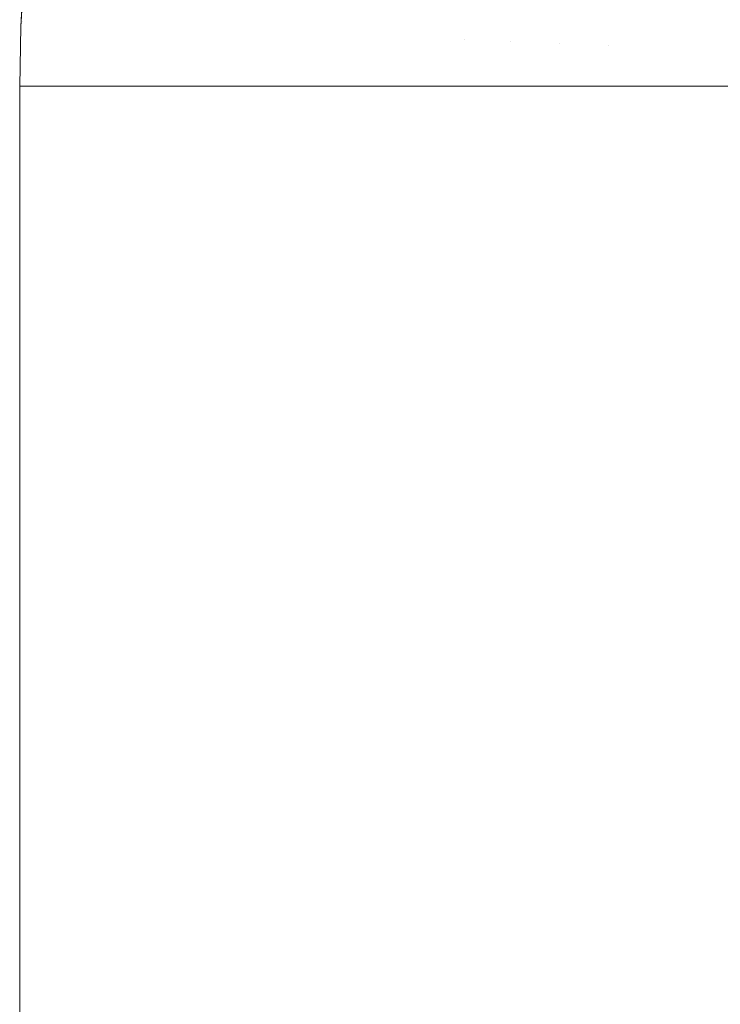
# Model space of a CAD drawing. Header units: centimetres. Extents: x -26 to 27.3, y -25.3 to -23.5.
# Tile 29 of 221: x -26.0175 to -25.9714, y -23.6202 to -23.5555. Entities that reach past the tile are written whole.
import ezdxf

# ---------------------------------------------------------------- set-up
doc = ezdxf.new("R2010")
doc.units = ezdxf.units.CM
doc.header["$LTSCALE"] = 2.54
doc.layers.add('Lucido design-1', color=7, linetype='Continuous')

# ---------------------------------------------------------------- blocks, each defined once
blk = doc.blocks.new('Gruppo-4-1')
at = {"color": 7, "linetype": 'Continuous', "lineweight": 9}
for points, invisible_edges in [([(-26.017027, -23.551415, 1049.717695), (-26.017297, -23.555648, 1049.717695), (-26.017392, -23.555644, 1049.722055), (-26.017138, -23.551669, 1049.722055)], 11), ([(-26.017387, -23.555526, 1050.322055), (-26.017134, -23.551669, 1050.322055), (-26.017138, -23.551669, 1049.722055), (-26.017392, -23.555644, 1049.722055)], 10), ([(-26.017134, -23.551669, 1050.322055), (-26.017387, -23.555526, 1050.322055), (-26.01734, -23.555528, 1050.32513), (-26.017054, -23.551177, 1050.32513)], 14), ([(-26.017126, -23.555537, 1050.329276), (-26.016842, -23.551195, 1050.329276), (-26.017054, -23.551177, 1050.32513), (-26.01734, -23.555528, 1050.32513)], 15), ([(-26.017297, -23.555648, 1049.717695), (-26.017027, -23.551415, 1049.717695), (-26.016762, -23.551438, 1049.713563), (-26.017031, -23.555659, 1049.713563)], 15), ([(-26.01674, -23.555554, 1050.333412), (-26.016457, -23.551229, 1050.333412), (-26.016842, -23.551195, 1050.329276), (-26.017126, -23.555537, 1050.329276)], 15), ([(-26.017031, -23.555659, 1049.713563), (-26.016762, -23.551438, 1049.713563), (-26.016327, -23.551475, 1049.709449), (-26.016595, -23.555678, 1049.709449)], 15), ([(-26.016183, -23.555579, 1050.337533), (-26.015901, -23.551277, 1050.337533), (-26.016457, -23.551229, 1050.333412), (-26.01674, -23.555554, 1050.333412)], 15), ([(-26.016595, -23.555678, 1049.709449), (-26.016327, -23.551475, 1049.709449), (-26.015723, -23.551526, 1049.705359), (-26.01599, -23.555703, 1049.705359)], 15), ([(-26.015454, -23.55561, 1050.34163), (-26.015174, -23.551341, 1050.34163), (-26.015901, -23.551277, 1050.337533), (-26.016183, -23.555579, 1050.337533)], 15), ([(-26.01599, -23.555703, 1049.705359), (-26.015723, -23.551526, 1049.705359), (-26.014952, -23.551592, 1049.701302), (-26.015217, -23.555736, 1049.701302)], 15), ([(-26.014555, -23.55565, 1050.345697), (-26.014277, -23.551419, 1050.345697), (-26.015174, -23.551341, 1050.34163), (-26.015454, -23.55561, 1050.34163)], 15), ([(-26.015217, -23.555736, 1049.701302), (-26.014952, -23.551592, 1049.701302), (-26.014016, -23.551672, 1049.697284), (-26.014278, -23.555776, 1049.697284)], 15), ([(-26.013486, -23.555696, 1050.349727), (-26.013212, -23.551513, 1050.349727), (-26.014277, -23.551419, 1050.345697), (-26.014555, -23.55565, 1050.345697)], 15), ([(-26.014278, -23.555776, 1049.697284), (-26.014016, -23.551672, 1049.697284), (-26.012917, -23.551765, 1049.693311), (-26.013175, -23.555823, 1049.693311)], 15), ([(-26.012249, -23.55575, 1050.353712), (-26.011978, -23.551621, 1050.353712), (-26.013212, -23.551513, 1050.349727), (-26.013486, -23.555696, 1050.349727)], 15), ([(-26.010845, -23.555812, 1050.357645), (-26.010579, -23.551743, 1050.357645), (-26.011978, -23.551621, 1050.353712), (-26.012249, -23.55575, 1050.353712)], 15), ([(-26.013175, -23.555823, 1049.693311), (-26.012917, -23.551765, 1049.693311), (-26.011656, -23.551873, 1049.68939), (-26.011911, -23.555877, 1049.68939)], 15), ([(-26.011911, -23.555877, 1049.68939), (-26.011656, -23.551873, 1049.68939), (-26.010237, -23.551993, 1049.685528), (-26.010488, -23.555937, 1049.685528)], 15), ([(-26.009278, -23.55588, 1050.36152), (-26.009016, -23.55188, 1050.36152), (-26.010579, -23.551743, 1050.357645), (-26.010845, -23.555812, 1050.357645)], 15), ([(-26.010488, -23.555937, 1049.685528), (-26.010237, -23.551993, 1049.685528), (-26.008662, -23.552127, 1049.681732), (-26.008909, -23.556004, 1049.681732)], 15), ([(-26.007548, -23.555956, 1050.36533), (-26.007291, -23.552031, 1050.36533), (-26.009016, -23.55188, 1050.36152), (-26.009278, -23.55588, 1050.36152)], 15), ([(-26.008909, -23.556004, 1049.681732), (-26.008662, -23.552127, 1049.681732), (-26.006934, -23.552274, 1049.678006), (-26.007177, -23.556078, 1049.678006)], 15), ([(-26.005659, -23.556038, 1050.369067), (-26.005407, -23.552196, 1050.369067), (-26.007291, -23.552031, 1050.36533), (-26.007548, -23.555956, 1050.36533)], 15), ([(-26.007177, -23.556078, 1049.678006), (-26.006934, -23.552274, 1049.678006), (-26.005058, -23.552434, 1049.674359), (-26.005295, -23.556158, 1049.674359)], 15), ([(-26.003612, -23.556127, 1050.372725), (-26.003366, -23.552374, 1050.372725), (-26.005407, -23.552196, 1050.369067), (-26.005659, -23.556038, 1050.369067)], 15), ([(-26.005295, -23.556158, 1049.674359), (-26.005058, -23.552434, 1049.674359), (-26.003035, -23.552606, 1049.670794), (-26.003267, -23.556244, 1049.670794)], 15), ([(-26.001413, -23.556223, 1050.376297), (-26.001173, -23.552566, 1050.376297), (-26.003366, -23.552374, 1050.372725), (-26.003612, -23.556127, 1050.372725)], 15), ([(-26.003267, -23.556244, 1049.670794), (-26.003035, -23.552606, 1049.670794), (-26.00087, -23.552791, 1049.667319), (-26.001096, -23.556336, 1049.667319)], 15), ([(-25.999063, -23.556326, 1050.379777), (-25.99883, -23.552771, 1050.379777), (-26.001173, -23.552566, 1050.376297), (-26.001413, -23.556223, 1050.376297)], 15), ([(-26.001096, -23.556336, 1049.667319), (-26.00087, -23.552791, 1049.667319), (-25.998568, -23.552987, 1049.663939), (-25.998788, -23.556434, 1049.663939)], 15), ([(-25.996567, -23.556435, 1050.383159), (-25.996341, -23.552989, 1050.383159), (-25.99883, -23.552771, 1050.379777), (-25.999063, -23.556326, 1050.379777)], 15), ([(-25.998788, -23.556434, 1049.663939), (-25.998568, -23.552987, 1049.663939), (-25.996132, -23.553194, 1049.66066), (-25.996345, -23.556538, 1049.66066)], 15), ([(-25.993928, -23.55655, 1050.386436), (-25.99371, -23.553219, 1050.386436), (-25.996341, -23.552989, 1050.383159), (-25.996567, -23.556435, 1050.383159)], 15), ([(-25.996345, -23.556538, 1049.66066), (-25.996132, -23.553194, 1049.66066), (-25.993566, -23.553412, 1049.657486), (-25.993773, -23.556647, 1049.657486)], 15), ([(-25.991151, -23.556672, 1050.389602), (-25.99094, -23.553461, 1050.389602), (-25.99371, -23.553219, 1050.386436), (-25.993928, -23.55655, 1050.386436)], 15), ([(-25.993773, -23.556647, 1049.657486), (-25.993566, -23.553412, 1049.657486), (-25.990877, -23.553641, 1049.654422), (-25.991076, -23.556762, 1049.654422)], 15), ([(-25.98824, -23.556799, 1050.392652), (-25.988037, -23.553715, 1050.392652), (-25.99094, -23.553461, 1050.389602), (-25.991151, -23.556672, 1050.389602)], 15), ([(-25.991076, -23.556762, 1049.654422), (-25.990877, -23.553641, 1049.654422), (-25.988067, -23.55388, 1049.651474), (-25.988258, -23.556881, 1049.651474)], 15), ([(-25.988258, -23.556881, 1049.651474), (-25.988067, -23.55388, 1049.651474), (-25.985143, -23.554129, 1049.648646), (-25.985326, -23.557006, 1049.648646)], 15), ([(-25.985199, -23.556931, 1050.395578), (-25.985006, -23.55398, 1050.395578), (-25.988037, -23.553715, 1050.392652), (-25.98824, -23.556799, 1050.392652)], 15), ([(-25.985326, -23.557006, 1049.648646), (-25.985143, -23.554129, 1049.648646), (-25.982109, -23.554387, 1049.645943), (-25.982284, -23.557135, 1049.645943)], 15), ([(-25.982035, -23.55707, 1050.398377), (-25.981851, -23.554256, 1050.398377), (-25.985006, -23.55398, 1050.395578), (-25.985199, -23.556931, 1050.395578)], 15), ([(-25.978769, -23.557212, 1050.401029), (-25.978594, -23.554541, 1050.401029), (-25.981851, -23.554256, 1050.398377), (-25.982035, -23.55707, 1050.398377)], 15), ([(-25.982284, -23.557135, 1049.645943), (-25.982109, -23.554387, 1049.645943), (-25.978972, -23.554654, 1049.643368), (-25.979138, -23.557269, 1049.643368)], 15), ([(-25.979138, -23.557269, 1049.643368), (-25.978972, -23.554654, 1049.643368), (-25.975687, -23.554934, 1049.640891), (-25.975845, -23.557409, 1049.640891)], 15), ([(-25.976976, -23.55729, 1050.402391), (-25.976806, -23.554698, 1050.402391), (-25.978594, -23.554541, 1050.401029), (-25.978769, -23.557212, 1050.401029)], 15), ([(-25.973521, -23.557441, 1050.404842), (-25.973361, -23.554999, 1050.404842), (-25.976806, -23.554698, 1050.402391), (-25.976976, -23.55729, 1050.402391)], 15), ([(-26.017397, -23.555972, 1050.322055), (-26.017482, -23.559888, 1050.322055), (-26.017435, -23.559888, 1050.32513), (-26.01734, -23.555528, 1050.32513)], 12), ([(-26.01734, -23.555528, 1050.32513), (-26.017435, -23.559888, 1050.32513), (-26.017369, -23.559888, 1050.326414)], 9), ([(-26.017392, -23.555644, 1049.722055), (-26.017399, -23.555972, 1049.722055), (-26.017397, -23.555972, 1050.322055), (-26.017387, -23.555526, 1050.322055)], 10), ([(-26.01734, -23.555528, 1050.32513), (-26.017387, -23.555526, 1050.322055), (-26.017397, -23.555972, 1050.322055)], 9), ([(-26.017369, -23.559888, 1050.326414), (-26.017221, -23.559888, 1050.329276), (-26.017126, -23.555537, 1050.329276), (-26.01734, -23.555528, 1050.32513)], 14), ([(-26.017126, -23.555537, 1050.329276), (-26.017221, -23.559888, 1050.329276), (-26.017103, -23.559888, 1050.330546)], 9), ([(-26.017103, -23.559888, 1050.330546), (-26.016835, -23.559888, 1050.333412), (-26.01674, -23.555554, 1050.333412), (-26.017126, -23.555537, 1050.329276)], 14), ([(-26.01674, -23.555554, 1050.333412), (-26.016835, -23.559888, 1050.333412), (-26.016666, -23.559888, 1050.33466)], 9), ([(-26.016666, -23.559888, 1050.33466), (-26.016277, -23.559888, 1050.337533), (-26.016183, -23.555579, 1050.337533), (-26.01674, -23.555554, 1050.333412)], 14), ([(-25.975845, -23.557409, 1049.640891), (-25.975687, -23.554934, 1049.640891), (-25.972357, -23.555217, 1049.638588), (-25.972506, -23.557551, 1049.638588)], 15), ([(-25.969961, -23.557597, 1050.407148), (-25.969811, -23.55531, 1050.407148), (-25.973361, -23.554999, 1050.404842), (-25.973521, -23.557441, 1050.404842)], 15), ([(-25.972506, -23.557551, 1049.638588), (-25.972357, -23.555217, 1049.638588), (-25.968941, -23.555508, 1049.636423), (-25.96908, -23.557696, 1049.636423)], 15), ([(-26.017297, -23.555648, 1049.717695), (-26.017387, -23.559888, 1049.717695), (-26.017482, -23.559888, 1049.722055), (-26.017399, -23.555972, 1049.722055)], 9), ([(-26.017482, -23.559888, 1049.722055), (-26.017482, -23.559888, 1050.322055), (-26.017397, -23.555972, 1050.322055), (-26.017399, -23.555972, 1049.722055)], 4), ([(-26.017399, -23.555972, 1049.722055), (-26.017392, -23.555644, 1049.722055), (-26.017297, -23.555648, 1049.717695)], 10), ([(-26.017387, -23.559888, 1049.717695), (-26.017297, -23.555648, 1049.717695), (-26.017031, -23.555659, 1049.713563), (-26.017121, -23.559888, 1049.713563)], 7), ([(-26.017121, -23.559888, 1049.713563), (-26.017031, -23.555659, 1049.713563), (-26.016595, -23.555678, 1049.709449), (-26.016684, -23.559888, 1049.709449)], 7), ([(-26.016684, -23.559888, 1049.709449), (-26.016595, -23.555678, 1049.709449), (-26.01599, -23.555703, 1049.705359), (-26.016078, -23.559888, 1049.705359)], 7), ([(-26.016183, -23.555579, 1050.337533), (-26.016277, -23.559888, 1050.337533), (-26.016061, -23.559888, 1050.338748)], 9), ([(-26.016061, -23.559888, 1050.338748), (-26.015547, -23.559888, 1050.34163), (-26.015454, -23.55561, 1050.34163), (-26.016183, -23.555579, 1050.337533)], 14), ([(-26.016078, -23.559888, 1049.705359), (-26.01599, -23.555703, 1049.705359), (-26.015217, -23.555736, 1049.701302), (-26.015305, -23.559888, 1049.701302)], 7), ([(-26.015454, -23.55561, 1050.34163), (-26.015547, -23.559888, 1050.34163), (-26.015287, -23.559888, 1050.342805)], 9), ([(-26.015287, -23.559888, 1050.342805), (-26.014647, -23.559888, 1050.345697), (-26.014555, -23.55565, 1050.345697), (-26.015454, -23.55561, 1050.34163)], 14), ([(-26.015305, -23.559888, 1049.701302), (-26.015217, -23.555736, 1049.701302), (-26.014278, -23.555776, 1049.697284), (-26.014365, -23.559888, 1049.697284)], 7), ([(-26.014555, -23.55565, 1050.345697), (-26.014647, -23.559888, 1050.345697), (-26.014348, -23.559888, 1050.346822)], 9), ([(-26.014348, -23.559888, 1050.346822), (-26.013577, -23.559888, 1050.349727), (-26.013486, -23.555696, 1050.349727), (-26.014555, -23.55565, 1050.345697)], 14), ([(-26.014365, -23.559888, 1049.697284), (-26.014278, -23.555776, 1049.697284), (-26.013175, -23.555823, 1049.693311), (-26.013262, -23.559888, 1049.693311)], 7), ([(-26.013486, -23.555696, 1050.349727), (-26.013577, -23.559888, 1050.349727), (-26.013245, -23.559888, 1050.350795)], 9), ([(-26.013245, -23.559888, 1050.350795), (-26.012339, -23.559888, 1050.353712), (-26.012249, -23.55575, 1050.353712), (-26.013486, -23.555696, 1050.349727)], 14), ([(-26.013262, -23.559888, 1049.693311), (-26.013175, -23.555823, 1049.693311), (-26.011911, -23.555877, 1049.68939), (-26.011997, -23.559888, 1049.68939)], 7), ([(-26.012249, -23.55575, 1050.353712), (-26.012339, -23.559888, 1050.353712), (-26.011981, -23.559888, 1050.354715)], 9), ([(-26.011981, -23.559888, 1050.354715), (-26.010934, -23.559888, 1050.357645), (-26.010845, -23.555812, 1050.357645), (-26.012249, -23.55575, 1050.353712)], 14), ([(-26.011997, -23.559888, 1049.68939), (-26.011911, -23.555877, 1049.68939), (-26.010488, -23.555937, 1049.685528), (-26.010572, -23.559888, 1049.685528)], 7), ([(-26.010845, -23.555812, 1050.357645), (-26.010934, -23.559888, 1050.357645), (-26.010557, -23.559888, 1050.358576)], 9), ([(-26.010557, -23.559888, 1050.358576), (-26.009365, -23.559888, 1050.36152), (-26.009278, -23.55588, 1050.36152), (-26.010845, -23.555812, 1050.357645)], 14), ([(-26.010572, -23.559888, 1049.685528), (-26.010488, -23.555937, 1049.685528), (-26.008909, -23.556004, 1049.681732), (-26.008992, -23.559888, 1049.681732)], 7), ([(-26.009278, -23.55588, 1050.36152), (-26.009365, -23.559888, 1050.36152), (-26.008978, -23.559888, 1050.362373)], 9), ([(-26.008978, -23.559888, 1050.362373), (-26.007634, -23.559888, 1050.36533), (-26.007548, -23.555956, 1050.36533), (-26.009278, -23.55588, 1050.36152)], 14), ([(-26.008992, -23.559888, 1049.681732), (-26.008909, -23.556004, 1049.681732), (-26.007177, -23.556078, 1049.678006), (-26.007258, -23.559888, 1049.678006)], 7), ([(-26.007548, -23.555956, 1050.36533), (-26.007634, -23.559888, 1050.36533), (-26.007245, -23.559888, 1050.366098)], 9), ([(-26.007245, -23.559888, 1050.366098), (-26.005743, -23.559888, 1050.369067), (-26.005659, -23.556038, 1050.369067), (-26.007548, -23.555956, 1050.36533)], 14), ([(-26.007258, -23.559888, 1049.678006), (-26.007177, -23.556078, 1049.678006), (-26.005295, -23.556158, 1049.674359), (-26.005374, -23.559888, 1049.674359)], 7), ([(-26.005659, -23.556038, 1050.369067), (-26.005743, -23.559888, 1050.369067), (-26.005363, -23.559888, 1050.369746)], 9), ([(-26.005363, -23.559888, 1050.369746), (-26.003695, -23.559888, 1050.372725), (-26.003612, -23.556127, 1050.372725), (-26.005659, -23.556038, 1050.369067)], 14), ([(-26.005374, -23.559888, 1049.674359), (-26.005295, -23.556158, 1049.674359), (-26.003267, -23.556244, 1049.670794), (-26.003344, -23.559888, 1049.670794)], 7), ([(-26.003612, -23.556127, 1050.372725), (-26.003695, -23.559888, 1050.372725), (-26.003334, -23.559888, 1050.37331)], 9), ([(-26.003334, -23.559888, 1050.37331), (-26.001493, -23.559888, 1050.376297), (-26.001413, -23.556223, 1050.376297), (-26.003612, -23.556127, 1050.372725)], 14), ([(-26.001413, -23.556223, 1050.376297), (-26.001493, -23.559888, 1050.376297), (-26.001163, -23.559888, 1050.376785)], 9), ([(-26.001163, -23.559888, 1050.376785), (-25.999141, -23.559888, 1050.379777), (-25.999063, -23.556326, 1050.379777), (-26.001413, -23.556223, 1050.376297)], 14), ([(-26.003344, -23.559888, 1049.670794), (-26.003267, -23.556244, 1049.670794), (-26.001096, -23.556336, 1049.667319), (-26.001172, -23.559888, 1049.667319)], 7), ([(-26.001172, -23.559888, 1049.667319), (-26.001096, -23.556336, 1049.667319), (-25.998788, -23.556434, 1049.663939), (-25.998861, -23.559888, 1049.663939)], 7), ([(-25.999063, -23.556326, 1050.379777), (-25.999141, -23.559888, 1050.379777), (-25.998854, -23.559888, 1050.380166)], 9), ([(-25.998854, -23.559888, 1050.380166), (-25.996642, -23.559888, 1050.383159), (-25.996567, -23.556435, 1050.383159), (-25.999063, -23.556326, 1050.379777)], 14), ([(-25.998861, -23.559888, 1049.663939), (-25.998788, -23.556434, 1049.663939), (-25.996345, -23.556538, 1049.66066), (-25.996416, -23.559888, 1049.66066)], 7), ([(-25.996567, -23.556435, 1050.383159), (-25.996642, -23.559888, 1050.383159), (-25.996411, -23.559888, 1050.383446)], 9), ([(-25.996411, -23.559888, 1050.383446), (-25.994001, -23.559888, 1050.386436), (-25.993928, -23.55655, 1050.386436), (-25.996567, -23.556435, 1050.383159)], 14), ([(-25.996416, -23.559888, 1049.66066), (-25.996345, -23.556538, 1049.66066), (-25.993773, -23.556647, 1049.657486), (-25.993841, -23.559888, 1049.657486)], 7), ([(-25.993928, -23.55655, 1050.386436), (-25.994001, -23.559888, 1050.386436), (-25.993838, -23.559888, 1050.386622)], 9), ([(-25.993838, -23.559888, 1050.386622), (-25.991221, -23.559888, 1050.389602), (-25.991151, -23.556672, 1050.389602), (-25.993928, -23.55655, 1050.386436)], 14), ([(-25.993841, -23.559888, 1049.657486), (-25.993773, -23.556647, 1049.657486), (-25.991076, -23.556762, 1049.654422), (-25.991142, -23.559888, 1049.654422)], 7), ([(-25.991151, -23.556672, 1050.389602), (-25.991221, -23.559888, 1050.389602), (-25.99114, -23.559888, 1050.389687)], 9), ([(-25.98824, -23.556799, 1050.392652), (-25.991151, -23.556672, 1050.389602), (-25.99114, -23.559888, 1050.389687), (-25.988322, -23.559888, 1050.392636)], 11), ([(-25.991142, -23.559888, 1049.654422), (-25.991076, -23.556762, 1049.654422), (-25.988258, -23.556881, 1049.651474), (-25.988322, -23.559888, 1049.651474)], 7), ([(-25.988322, -23.559888, 1050.392636), (-25.988307, -23.559888, 1050.392652), (-25.98824, -23.556799, 1050.392652)], 10), ([(-25.985199, -23.556931, 1050.395578), (-25.98824, -23.556799, 1050.392652), (-25.988307, -23.559888, 1050.392652), (-25.985385, -23.559888, 1050.395462)], 11), ([(-25.988322, -23.559888, 1049.651474), (-25.988258, -23.556881, 1049.651474), (-25.985326, -23.557006, 1049.648646), (-25.985387, -23.559888, 1049.648646)], 7), ([(-25.985387, -23.559888, 1049.648646), (-25.985326, -23.557006, 1049.648646), (-25.982284, -23.557135, 1049.645943), (-25.982343, -23.559888, 1049.645943)], 7), ([(-25.985385, -23.559888, 1050.395462), (-25.985264, -23.559888, 1050.395578), (-25.985199, -23.556931, 1050.395578)], 10), ([(-25.982035, -23.55707, 1050.398377), (-25.985199, -23.556931, 1050.395578), (-25.985264, -23.559888, 1050.395578), (-25.982339, -23.559888, 1050.398163)], 11), ([(-25.982343, -23.559888, 1049.645943), (-25.982284, -23.557135, 1049.645943), (-25.979138, -23.557269, 1049.643368), (-25.979194, -23.559888, 1049.643368)], 7), ([(-25.982339, -23.559888, 1050.398163), (-25.982096, -23.559888, 1050.398377), (-25.982035, -23.55707, 1050.398377)], 10), ([(-25.978769, -23.557212, 1050.401029), (-25.982035, -23.55707, 1050.398377), (-25.982096, -23.559888, 1050.398377), (-25.979189, -23.559888, 1050.400735)], 11), ([(-25.979194, -23.559888, 1049.643368), (-25.979138, -23.557269, 1049.643368), (-25.975845, -23.557409, 1049.640891), (-25.975898, -23.559888, 1049.640891)], 7), ([(-25.979189, -23.559888, 1050.400735), (-25.978827, -23.559888, 1050.401029), (-25.978769, -23.557212, 1050.401029)], 10), ([(-25.977032, -23.559888, 1050.402391), (-25.976976, -23.55729, 1050.402391), (-25.978769, -23.557212, 1050.401029), (-25.978827, -23.559888, 1050.401029)], 7), ([(-25.976976, -23.55729, 1050.402391), (-25.977032, -23.559888, 1050.402391), (-25.975886, -23.559888, 1050.403203)], 9), ([(-25.975886, -23.559888, 1050.403203), (-25.973574, -23.559888, 1050.404842), (-25.973521, -23.557441, 1050.404842), (-25.976976, -23.55729, 1050.402391)], 14), ([(-25.975898, -23.559888, 1049.640891), (-25.975845, -23.557409, 1049.640891), (-25.972506, -23.557551, 1049.638588), (-25.972556, -23.559888, 1049.638588)], 7), ([(-25.973521, -23.557441, 1050.404842), (-25.973574, -23.559888, 1050.404842), (-25.972546, -23.559888, 1050.405508)], 9), ([(-25.972546, -23.559888, 1050.405508), (-25.970011, -23.559888, 1050.407148), (-25.969961, -23.557597, 1050.407148), (-25.973521, -23.557441, 1050.404842)], 14), ([(-25.972556, -23.559888, 1049.638588), (-25.972506, -23.557551, 1049.638588), (-25.96908, -23.557696, 1049.636423), (-25.969127, -23.559888, 1049.636423)], 7), ([(-26.017435, -23.559888, 1050.32513), (-26.017482, -23.559888, 1050.322055), (-26.017482, -25.159888, 1050.322055), (-26.017435, -25.159888, 1050.32513)], 8), ([(-26.017482, -25.159888, 1049.722055), (-26.017482, -23.559888, 1049.722055), (-26.017387, -23.559888, 1049.717695), (-26.017387, -25.159888, 1049.717695)], 4), ([(-26.017435, -25.159888, 1050.32513), (-26.017369, -25.159888, 1050.326414), (-26.017369, -23.559888, 1050.326414), (-26.017435, -23.559888, 1050.32513)], 10), ([(-26.017387, -25.159888, 1049.717695), (-26.017387, -23.559888, 1049.717695), (-26.017121, -23.559888, 1049.713563), (-26.017121, -25.159888, 1049.713563)], 5), ([(-26.017221, -23.559888, 1050.329276), (-26.017369, -23.559888, 1050.326414), (-26.017369, -25.159888, 1050.326414), (-26.017221, -25.159888, 1050.329276)], 10), ([(-26.017221, -25.159888, 1050.329276), (-26.017103, -25.159888, 1050.330546), (-26.017103, -23.559888, 1050.330546), (-26.017221, -23.559888, 1050.329276)], 10), ([(-26.017121, -25.159888, 1049.713563), (-26.017121, -23.559888, 1049.713563), (-26.016684, -23.559888, 1049.709449), (-26.016684, -25.159888, 1049.709449)], 5), ([(-26.016835, -23.559888, 1050.333412), (-26.017103, -23.559888, 1050.330546), (-26.017103, -25.159888, 1050.330546), (-26.016835, -25.159888, 1050.333412)], 10), ([(-26.016835, -25.159888, 1050.333412), (-26.016666, -25.159888, 1050.33466), (-26.016666, -23.559888, 1050.33466), (-26.016835, -23.559888, 1050.333412)], 10), ([(-26.016684, -25.159888, 1049.709449), (-26.016684, -23.559888, 1049.709449), (-26.016078, -23.559888, 1049.705359), (-26.016078, -25.159888, 1049.705359)], 5), ([(-26.016277, -23.559888, 1050.337533), (-26.016666, -23.559888, 1050.33466), (-26.016666, -25.159888, 1050.33466), (-26.016277, -25.159888, 1050.337533)], 10), ([(-26.016277, -25.159888, 1050.337533), (-26.016061, -25.159888, 1050.338748), (-26.016061, -23.559888, 1050.338748), (-26.016277, -23.559888, 1050.337533)], 10), ([(-26.016078, -25.159888, 1049.705359), (-26.016078, -23.559888, 1049.705359), (-26.015305, -23.559888, 1049.701302), (-26.015305, -25.159888, 1049.701302)], 5), ([(-26.015547, -23.559888, 1050.34163), (-26.016061, -23.559888, 1050.338748), (-26.016061, -25.159888, 1050.338748), (-26.015547, -25.159888, 1050.34163)], 10), ([(-26.015547, -25.159888, 1050.34163), (-26.015287, -25.159888, 1050.342805), (-26.015287, -23.559888, 1050.342805), (-26.015547, -23.559888, 1050.34163)], 10), ([(-26.015305, -25.159888, 1049.701302), (-26.015305, -23.559888, 1049.701302), (-26.014365, -23.559888, 1049.697284), (-26.014365, -25.159888, 1049.697284)], 5), ([(-26.014647, -23.559888, 1050.345697), (-26.015287, -23.559888, 1050.342805), (-26.015287, -25.159888, 1050.342805), (-26.014647, -25.159888, 1050.345697)], 10), ([(-26.014647, -25.159888, 1050.345697), (-26.014348, -25.159888, 1050.346822), (-26.014348, -23.559888, 1050.346822), (-26.014647, -23.559888, 1050.345697)], 10), ([(-26.014365, -25.159888, 1049.697284), (-26.014365, -23.559888, 1049.697284), (-26.013262, -23.559888, 1049.693311), (-26.013262, -25.159888, 1049.693311)], 5), ([(-26.013577, -23.559888, 1050.349727), (-26.014348, -23.559888, 1050.346822), (-26.014348, -25.159888, 1050.346822), (-26.013577, -25.159888, 1050.349727)], 10), ([(-26.013577, -25.159888, 1050.349727), (-26.013245, -25.159888, 1050.350795), (-26.013245, -23.559888, 1050.350795), (-26.013577, -23.559888, 1050.349727)], 10), ([(-26.013262, -25.159888, 1049.693311), (-26.013262, -23.559888, 1049.693311), (-26.011997, -23.559888, 1049.68939), (-26.011997, -25.159888, 1049.68939)], 5), ([(-26.012339, -23.559888, 1050.353712), (-26.013245, -23.559888, 1050.350795), (-26.013245, -25.159888, 1050.350795), (-26.012339, -25.159888, 1050.353712)], 10), ([(-26.012339, -25.159888, 1050.353712), (-26.011981, -25.159888, 1050.354715), (-26.011981, -23.559888, 1050.354715), (-26.012339, -23.559888, 1050.353712)], 10), ([(-26.011997, -25.159888, 1049.68939), (-26.011997, -23.559888, 1049.68939), (-26.010572, -23.559888, 1049.685528), (-26.010572, -25.159888, 1049.685528)], 5), ([(-26.010934, -23.559888, 1050.357645), (-26.011981, -23.559888, 1050.354715), (-26.011981, -25.159888, 1050.354715), (-26.010934, -25.159888, 1050.357645)], 10), ([(-26.010934, -25.159888, 1050.357645), (-26.010557, -25.159888, 1050.358576), (-26.010557, -23.559888, 1050.358576), (-26.010934, -23.559888, 1050.357645)], 10), ([(-26.010572, -25.159888, 1049.685528), (-26.010572, -23.559888, 1049.685528), (-26.008992, -23.559888, 1049.681732), (-26.008992, -25.159888, 1049.681732)], 5), ([(-26.009365, -23.559888, 1050.36152), (-26.010557, -23.559888, 1050.358576), (-26.010557, -25.159888, 1050.358576), (-26.009365, -25.159888, 1050.36152)], 10), ([(-26.009365, -25.159888, 1050.36152), (-26.008978, -25.159888, 1050.362373), (-26.008978, -23.559888, 1050.362373), (-26.009365, -23.559888, 1050.36152)], 10), ([(-26.008992, -25.159888, 1049.681732), (-26.008992, -23.559888, 1049.681732), (-26.007258, -23.559888, 1049.678006), (-26.007258, -25.159888, 1049.678006)], 5), ([(-26.007634, -23.559888, 1050.36533), (-26.008978, -23.559888, 1050.362373), (-26.008978, -25.159888, 1050.362373), (-26.007634, -25.159888, 1050.36533)], 10), ([(-26.007634, -25.159888, 1050.36533), (-26.007245, -25.159888, 1050.366098), (-26.007245, -23.559888, 1050.366098), (-26.007634, -23.559888, 1050.36533)], 10), ([(-26.007258, -25.159888, 1049.678006), (-26.007258, -23.559888, 1049.678006), (-26.005374, -23.559888, 1049.674359), (-26.005374, -25.159888, 1049.674359)], 5), ([(-26.005743, -23.559888, 1050.369067), (-26.007245, -23.559888, 1050.366098), (-26.007245, -25.159888, 1050.366098), (-26.005743, -25.159888, 1050.369067)], 10), ([(-26.005743, -25.159888, 1050.369067), (-26.005363, -25.159888, 1050.369746), (-26.005363, -23.559888, 1050.369746), (-26.005743, -23.559888, 1050.369067)], 10), ([(-26.005374, -25.159888, 1049.674359), (-26.005374, -23.559888, 1049.674359), (-26.003344, -23.559888, 1049.670794), (-26.003344, -25.159888, 1049.670794)], 5), ([(-26.003695, -23.559888, 1050.372725), (-26.005363, -23.559888, 1050.369746), (-26.005363, -25.159888, 1050.369746), (-26.003695, -25.159888, 1050.372725)], 10), ([(-26.003695, -25.159888, 1050.372725), (-26.003334, -25.159888, 1050.37331), (-26.003334, -23.559888, 1050.37331), (-26.003695, -23.559888, 1050.372725)], 10), ([(-26.003344, -25.159888, 1049.670794), (-26.003344, -23.559888, 1049.670794), (-26.001172, -23.559888, 1049.667319), (-26.001172, -25.159888, 1049.667319)], 5), ([(-26.001493, -23.559888, 1050.376297), (-26.003334, -23.559888, 1050.37331), (-26.003334, -25.159888, 1050.37331), (-26.001493, -25.159888, 1050.376297)], 10), ([(-26.001493, -25.159888, 1050.376297), (-26.001163, -25.159888, 1050.376785), (-26.001163, -23.559888, 1050.376785), (-26.001493, -23.559888, 1050.376297)], 10), ([(-26.001172, -25.159888, 1049.667319), (-26.001172, -23.559888, 1049.667319), (-25.998861, -23.559888, 1049.663939), (-25.998861, -25.159888, 1049.663939)], 5), ([(-25.999141, -23.559888, 1050.379777), (-26.001163, -23.559888, 1050.376785), (-26.001163, -25.159888, 1050.376785), (-25.999141, -25.159888, 1050.379777)], 10), ([(-25.999141, -25.159888, 1050.379777), (-25.998854, -25.159888, 1050.380166), (-25.998854, -23.559888, 1050.380166), (-25.999141, -23.559888, 1050.379777)], 10), ([(-25.998861, -25.159888, 1049.663939), (-25.998861, -23.559888, 1049.663939), (-25.996416, -23.559888, 1049.66066), (-25.996416, -25.159888, 1049.66066)], 5), ([(-25.996642, -23.559888, 1050.383159), (-25.998854, -23.559888, 1050.380166), (-25.998854, -25.159888, 1050.380166), (-25.996642, -25.159888, 1050.383159)], 10), ([(-25.996642, -25.159888, 1050.383159), (-25.996411, -25.159888, 1050.383446), (-25.996411, -23.559888, 1050.383446), (-25.996642, -23.559888, 1050.383159)], 10), ([(-25.996416, -25.159888, 1049.66066), (-25.996416, -23.559888, 1049.66066), (-25.993841, -23.559888, 1049.657486), (-25.993841, -25.159888, 1049.657486)], 5), ([(-25.994001, -23.559888, 1050.386436), (-25.996411, -23.559888, 1050.383446), (-25.996411, -25.159888, 1050.383446), (-25.994001, -25.159888, 1050.386436)], 10), ([(-25.994001, -25.159888, 1050.386436), (-25.993838, -25.159888, 1050.386622), (-25.993838, -23.559888, 1050.386622), (-25.994001, -23.559888, 1050.386436)], 10), ([(-25.993841, -25.159888, 1049.657486), (-25.993841, -23.559888, 1049.657486), (-25.991142, -23.559888, 1049.654422), (-25.991142, -25.159888, 1049.654422)], 5), ([(-25.991221, -23.559888, 1050.389602), (-25.993838, -23.559888, 1050.386622), (-25.993838, -25.159888, 1050.386622), (-25.991221, -25.159888, 1050.389602)], 10), ([(-25.991221, -25.159888, 1050.389602), (-25.99114, -25.159888, 1050.389687), (-25.99114, -23.559888, 1050.389687), (-25.991221, -23.559888, 1050.389602)], 10), ([(-25.991142, -25.159888, 1049.654422), (-25.991142, -23.559888, 1049.654422), (-25.988322, -23.559888, 1049.651474), (-25.988322, -25.159888, 1049.651474)], 5), ([(-25.99114, -23.559888, 1050.389687), (-25.99114, -25.159888, 1050.389687), (-25.988322, -25.159888, 1050.392636), (-25.988322, -23.559888, 1050.392636)], 5), ([(-25.988307, -23.559888, 1050.392652), (-25.988322, -23.559888, 1050.392636), (-25.988322, -25.159888, 1050.392636), (-25.988307, -25.159888, 1050.392652)], 10), ([(-25.988322, -25.159888, 1049.651474), (-25.988322, -23.559888, 1049.651474), (-25.985387, -23.559888, 1049.648646), (-25.985387, -25.159888, 1049.648646)], 5), ([(-25.988307, -25.159888, 1050.392652), (-25.985385, -25.159888, 1050.395462), (-25.985385, -23.559888, 1050.395462), (-25.988307, -23.559888, 1050.392652)], 10), ([(-25.985387, -25.159888, 1049.648646), (-25.985387, -23.559888, 1049.648646), (-25.982343, -23.559888, 1049.645943), (-25.982343, -25.159888, 1049.645943)], 5), ([(-25.985264, -23.559888, 1050.395578), (-25.985385, -23.559888, 1050.395462), (-25.985385, -25.159888, 1050.395462), (-25.985264, -25.159888, 1050.395578)], 10), ([(-25.985264, -25.159888, 1050.395578), (-25.982339, -25.159888, 1050.398163), (-25.982339, -23.559888, 1050.398163), (-25.985264, -23.559888, 1050.395578)], 10), ([(-25.982343, -25.159888, 1049.645943), (-25.982343, -23.559888, 1049.645943), (-25.979194, -23.559888, 1049.643368), (-25.979194, -25.159888, 1049.643368)], 5), ([(-25.982096, -23.559888, 1050.398377), (-25.982339, -23.559888, 1050.398163), (-25.982339, -25.159888, 1050.398163), (-25.982096, -25.159888, 1050.398377)], 10), ([(-25.982096, -25.159888, 1050.398377), (-25.979189, -25.159888, 1050.400735), (-25.979189, -23.559888, 1050.400735), (-25.982096, -23.559888, 1050.398377)], 10), ([(-25.979194, -25.159888, 1049.643368), (-25.979194, -23.559888, 1049.643368), (-25.975898, -23.559888, 1049.640891), (-25.975898, -25.159888, 1049.640891)], 5), ([(-25.978827, -23.559888, 1050.401029), (-25.979189, -23.559888, 1050.400735), (-25.979189, -25.159888, 1050.400735), (-25.978827, -25.159888, 1050.401029)], 10), ([(-25.978827, -25.159888, 1050.401029), (-25.977032, -25.159888, 1050.402391), (-25.977032, -23.559888, 1050.402391), (-25.978827, -23.559888, 1050.401029)], 10), ([(-25.977032, -25.159888, 1050.402391), (-25.975886, -25.159888, 1050.403203), (-25.975886, -23.559888, 1050.403203), (-25.977032, -23.559888, 1050.402391)], 10), ([(-25.975898, -25.159888, 1049.640891), (-25.975898, -23.559888, 1049.640891), (-25.972556, -23.559888, 1049.638588), (-25.972556, -25.159888, 1049.638588)], 5), ([(-25.973574, -23.559888, 1050.404842), (-25.975886, -23.559888, 1050.403203), (-25.975886, -25.159888, 1050.403203), (-25.973574, -25.159888, 1050.404842)], 10), ([(-25.973574, -25.159888, 1050.404842), (-25.972546, -25.159888, 1050.405508), (-25.972546, -23.559888, 1050.405508), (-25.973574, -23.559888, 1050.404842)], 10), ([(-25.972556, -25.159888, 1049.638588), (-25.972556, -23.559888, 1049.638588), (-25.969127, -23.559888, 1049.636423), (-25.969127, -25.159888, 1049.636423)], 5), ([(-25.970011, -23.559888, 1050.407148), (-25.972546, -23.559888, 1050.405508), (-25.972546, -25.159888, 1050.405508), (-25.970011, -25.159888, 1050.407148)], 10)]:
    blk.add_3dface(points, dxfattribs=dict(at, invisible_edges=invisible_edges))
blk.add_3dface([(-26.017482, -25.159888, 1049.722055), (-26.017482, -25.159888, 1050.322055), (-26.017482, -23.559888, 1050.322055), (-26.017482, -23.559888, 1049.722055)], dxfattribs=at)

msp = doc.modelspace()

# ---------------------------------------------------------------- block references
at = {"layer": 'Lucido design-1', "color": 7}
msp.add_blockref('Gruppo-4-1', (0, 0), dxfattribs=at)

doc.saveas('drawing.dxf')
